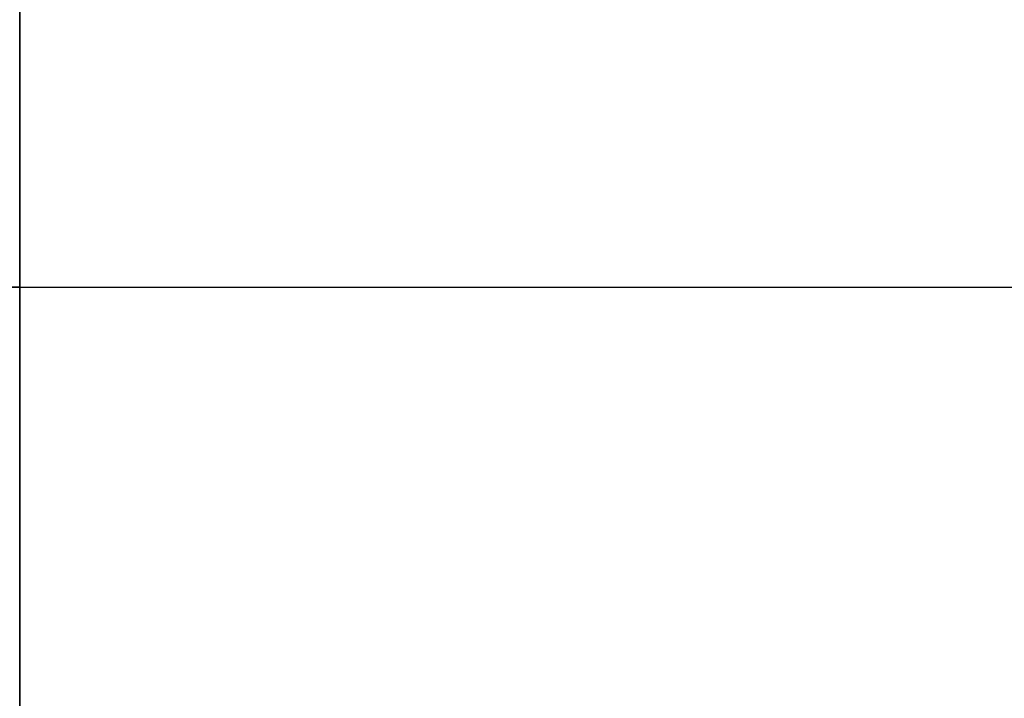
# Model space of a CAD drawing. Header units: millimetres. Extents: x -825 to -161, y -739 to 200.
# Tile 70 of 256: x -506.3919 to -506.3669, y -43.0315 to -43.0144. Entities that reach past the tile are written whole.
import ezdxf

# ---------------------------------------------------------------- set-up
doc = ezdxf.new("R2010")
doc.units = ezdxf.units.MM
doc.header["$MEASUREMENT"] = 0
doc.layers.add('Default', color=7, linetype='Continuous', true_color=0x000000)

# ---------------------------------------------------------------- blocks, each defined once
blk = doc.blocks.new('M3X10MM')
at = {"layer": 'Default'}
blk.add_line((2.4003, 0), (3.5, 0), dxfattribs=at)
at = {"layer": 'Default', "extrusion": (-7.98303e-16, 1, -8.38761e-48)}
blk.add_arc((0, 0), 3.5, 0, 180, dxfattribs=at)
at = {"layer": 'Default', "extrusion": (-7.98303e-16, 1, 1.53695e-47)}
blk.add_arc((0, 0), 3.5, 180, 0, dxfattribs=at)
at = {"layer": 'Default', "extrusion": (4.49733e-17, 1, 0)}
blk.add_arc((0, 0, -1.031371), 2.468629, 0, 180, dxfattribs=at)
at = {"layer": 'Default', "extrusion": (-4.49733e-17, 1, 0)}
blk.add_arc((0, 0, -1.031371), 2.468629, 180, 0, dxfattribs=at)
at = {"layer": 'Default'}
blk.add_arc((3.6, -2.162742), 1.6, 135, 180, dxfattribs=at)
for points, degree in [([(0, -3.0734), (0.93768, -2.155876, 0.148838), (1.746286, -1.136045, 0.277188), (2.4003, 0, 0.381)], 3), ([(2.4003, 0, -0.381), (1.746294, -1.136032, -0.277189), (0.937673, -2.155883, -0.148837), (0, -3.0734)], 3), ([(2.4003, 0, -0.381), (2.4003, 0), (2.4003, 0, 0.381)], 2), ([(2.4003, 0, 0.381), (2.4003, 0), (2.4003, 0, -0.381)], 2)]:
    blk.add_open_spline(points, degree=degree, dxfattribs=at)
blk.add_open_spline([(2.4003, 0), (2.049692, -0.609018), (1.322943, -1.670302), (0.433024, -2.649684), (0, -3.0734)], degree=3, knots=[0.010016, 0.010016, 0.010016, 0.010016, 0.549743, 0.9905091, 0.9905091, 0.9905091, 0.9905091], dxfattribs=at)
blk = doc.blocks.new('M_COVER_ASM')
at = {"layer": 'Default', "rotation": 180}
blk.add_blockref('M3X10MM', (133.550939, 12.220803, 32.04294), dxfattribs=at)

msp = doc.modelspace()

# ---------------------------------------------------------------- block references
at = {"layer": 'Default', "extrusion": (0, -1, 0), "xscale": 1.342608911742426, "yscale": 1.342608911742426, "zscale": 1.342608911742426, "rotation": 359.9998767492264}
msp.add_blockref('M_COVER_ASM', (-682.475903, 20.483796), dxfattribs=at)

doc.saveas('drawing.dxf')
